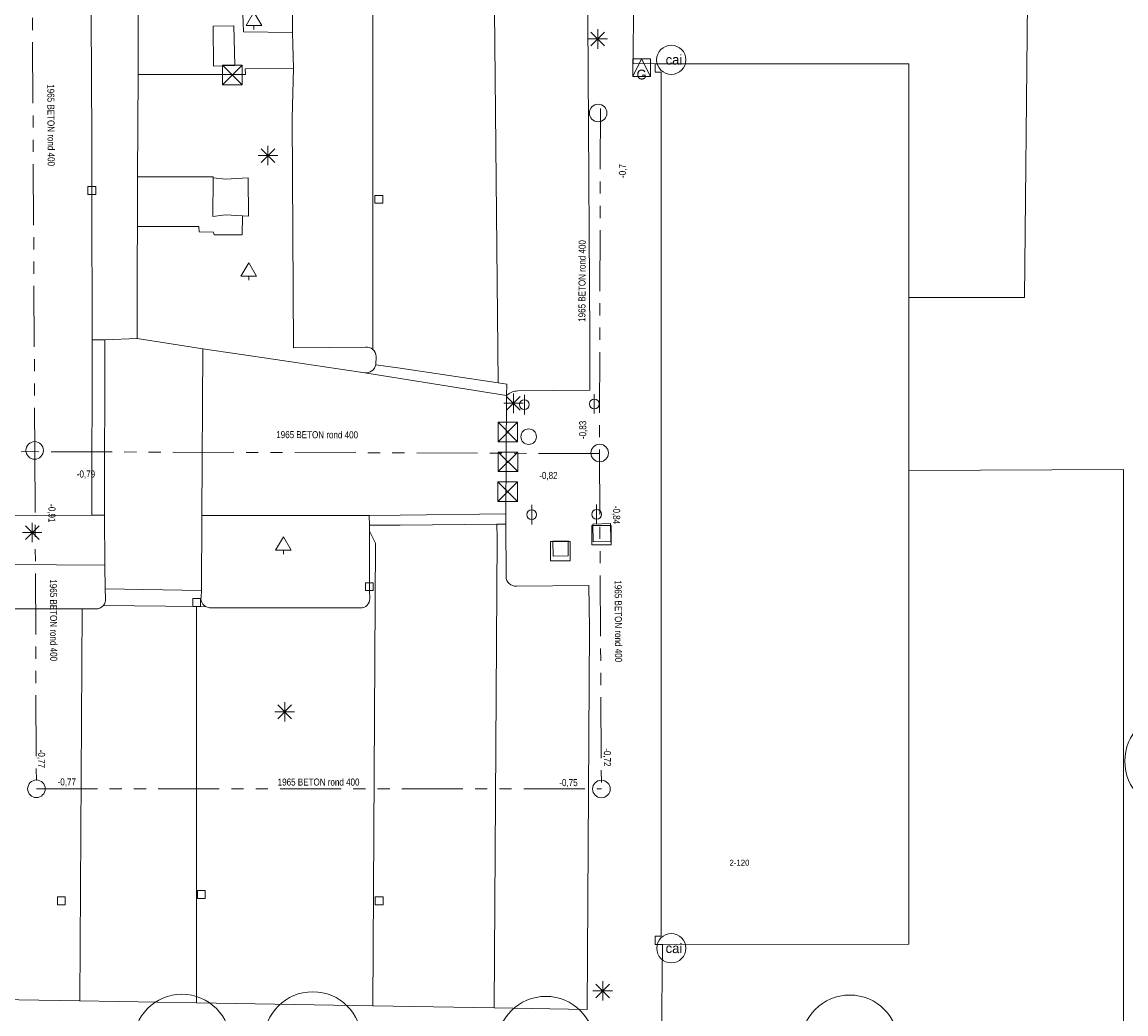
# Model space of a CAD drawing. Header units: millimetres. Extents: x 812 to 183790, y 13 to 580968.
# Tile 70 of 256: x 182480 to 182537, y 580833 to 580884. Entities that reach past the tile are written whole.
import ezdxf

# ---------------------------------------------------------------- set-up
doc = ezdxf.new("R2010")
doc.units = ezdxf.units.MM
doc.header["$LTSCALE"] = 5
doc.linetypes.add('PHANTOM2', pattern=[1.25, 0.625, -0.125, 0.125, -0.125, 0.125, -0.125])
for name, color, linetype, lineweight in [('000 BOB begin', 252, 'Continuous', 13), ('000 BOB eind', 252, 'Continuous', 13), ('000 Specificaties_S', 252, 'Continuous', 13), ('046 GEMENGD STELSEL', 252, 'PHANTOM2', 0), ('afsluitpaal', 252, 'Continuous', 9), ('beheer openbare ruimte groenbeheer', 252, 'Continuous', 9), ('beheer openbare ruimte wegbeheer', 252, 'Continuous', 9), ('boom', 252, 'Continuous', 9), ('brandkraan -put', 252, 'Continuous', 9), ('cai-kast', 252, 'Continuous', 9), ('gasput', 252, 'Continuous', 9), ('hoofdgebouw', 252, 'Continuous', 9), ('huisnummerreeks BGT', 252, 'Continuous', 9), ('inspectie- rioolput', 252, 'Continuous', 9), ('kant verharding', 252, 'Continuous', 9), ('kolk', 252, 'Continuous', 9), ('lichtmast', 252, 'Continuous', 9), ('maaiveld', 6, 'Continuous', 0)]:
    doc.layers.add(name, color=color, linetype=linetype, lineweight=lineweight)
for name, color, linetype, lineweight, true_color in [('afval apart plaats', 7, 'Continuous', 0, 0x777c00), ('fietsenrek', 7, 'Continuous', 0, 0xe17000), ('overig opstal', 1, 'Continuous', 13, 0xff0000)]:
    doc.layers.add(name, color=color, linetype=linetype, lineweight=lineweight, true_color=true_color)
doc.styles.add('Arial Narrow', font='Arial Narrow.shx')
doc.styles.add('Styledgn000', font='dgn000.shx')

# ---------------------------------------------------------------- blocks, each defined once
blk = doc.blocks.new('SKOLK7')
at = {"layer": 'kolk', "color": 251, "linetype": 'Continuous', "lineweight": 0, "true_color": 0x696969, "flags": 128}
blk.add_lwpolyline([(-0.2, 0.4), (0.2, 0.4), (0.2, 0), (-0.2, 0), (-0.2, 0.4)], dxfattribs=at)
blk = doc.blocks.new('LANTP8')
at = {"layer": 'lichtmast', "color": 251, "linetype": 'Continuous', "lineweight": 0, "true_color": 0x696969}
for p, q in [((-0.5, 0), (0.5, 0.001)), ((0.354, -0.354), (-0.354, 0.354)), ((-0.354, -0.354), (0.354, 0.354)), ((0, -0.5), (0, 0.5))]:
    blk.add_line(p, q, dxfattribs=at)
blk = doc.blocks.new('RIOOLP3')
at = {"layer": 'inspectie- rioolput', "color": 251, "linetype": 'Continuous', "lineweight": 0, "true_color": 0x696969}
blk.add_circle((0, 0), 0.9, dxfattribs=at)
blk = doc.blocks.new('HINDER11')
at = {"layer": 'afsluitpaal', "color": 251, "linetype": 'Continuous', "lineweight": 0, "true_color": 0x696969}
for p, q in [((-0.5, 0.5), (0.5, -0.5)), ((0.5, 0.5), (-0.5, -0.5))]:
    blk.add_line(p, q, dxfattribs=at)
at = {"layer": 'afsluitpaal', "color": 251, "linetype": 'Continuous', "lineweight": 0, "true_color": 0x696969, "flags": 128}
blk.add_lwpolyline([(-0.5, 0.5), (0.5, 0.5), (0.5, -0.5), (-0.5, -0.5), (-0.5, 0.5)], dxfattribs=at)
blk = doc.blocks.new('DUMMY1')
at = {"layer": 'afval apart plaats', "color": 251, "lineweight": 0, "true_color": 0x696969, "flags": 128}
blk.add_lwpolyline([(0.5, -0.5), (-0.5, -0.5), (-0.5, 0.5), (0.5, 0.5), (0.5, -0.5)], dxfattribs=at)
blk = doc.blocks.new('BOOM3')
at = {"layer": 'boom', "color": 251, "linetype": 'Continuous', "lineweight": 0, "true_color": 0x696969}
blk.add_line((0, -0.433), (0, -0.233), dxfattribs=at)
at = {"layer": 'boom', "color": 251, "linetype": 'Continuous', "lineweight": 0, "true_color": 0x696969, "flags": 128}
blk.add_lwpolyline([(-0.4, -0.233), (0, 0.467), (0.4, -0.233), (-0.4, -0.233)], dxfattribs=at)
blk = doc.blocks.new('SKOLK97')
at = {"layer": 'kolk', "color": 251, "linetype": 'Continuous', "lineweight": 0, "true_color": 0x696969, "flags": 128}
blk.add_lwpolyline([(-0.2, 0.4), (0.2, 0.4), (0.2, 0), (-0.2, 0), (-0.2, 0.4)], dxfattribs=at)
blk = doc.blocks.new('RIOOLP38')
at = {"layer": 'inspectie- rioolput', "color": 251, "linetype": 'Continuous', "lineweight": 0, "true_color": 0x696969}
blk.add_circle((0, 0), 0.9, dxfattribs=at)
blk = doc.blocks.new('LANTP42')
at = {"layer": 'lichtmast', "color": 251, "linetype": 'Continuous', "lineweight": 0, "true_color": 0x696969}
for p, q in [((-0.5, 0), (0.5, 0.001)), ((0.354, -0.354), (-0.354, 0.354)), ((-0.354, -0.354), (0.354, 0.354)), ((0, -0.5), (0, 0.5))]:
    blk.add_line(p, q, dxfattribs=at)
blk = doc.blocks.new('BOOM65')
at = {"layer": 'boom', "color": 251, "linetype": 'Continuous', "lineweight": 0, "true_color": 0x696969}
blk.add_line((0, -0.433), (0, -0.233), dxfattribs=at)
at = {"layer": 'boom', "color": 251, "linetype": 'Continuous', "lineweight": 0, "true_color": 0x696969, "flags": 128}
blk.add_lwpolyline([(-0.4, -0.233), (0, 0.467), (0.4, -0.233), (-0.4, -0.233)], dxfattribs=at)
blk = doc.blocks.new('HINDER55')
at = {"layer": 'afsluitpaal', "color": 251, "linetype": 'Continuous', "lineweight": 0, "true_color": 0x696969}
for p, q in [((-0.5, 0.5), (0.5, -0.5)), ((0.5, 0.5), (-0.5, -0.5))]:
    blk.add_line(p, q, dxfattribs=at)
at = {"layer": 'afsluitpaal', "color": 251, "linetype": 'Continuous', "lineweight": 0, "true_color": 0x696969, "flags": 128}
blk.add_lwpolyline([(-0.5, 0.5), (0.5, 0.5), (0.5, -0.5), (-0.5, -0.5), (-0.5, 0.5)], dxfattribs=at)
blk = doc.blocks.new('DUMMY6')
at = {"layer": 'afval apart plaats', "color": 251, "lineweight": 0, "true_color": 0x696969, "flags": 128}
blk.add_lwpolyline([(0.5, -0.5), (-0.5, -0.5), (-0.5, 0.5), (0.5, 0.5), (0.5, -0.5)], dxfattribs=at)
blk = doc.blocks.new('BOOM123')
at = {"layer": 'boom', "color": 251, "linetype": 'Continuous', "lineweight": 0, "true_color": 0x696969}
blk.add_line((0, -0.433), (0, -0.233), dxfattribs=at)
at = {"layer": 'boom', "color": 251, "linetype": 'Continuous', "lineweight": 0, "true_color": 0x696969, "flags": 128}
blk.add_lwpolyline([(-0.4, -0.233), (0, 0.467), (0.4, -0.233), (-0.4, -0.233)], dxfattribs=at)
blk = doc.blocks.new('BRANDK13')
at = {"layer": 'brandkraan -put', "color": 251, "linetype": 'Continuous', "lineweight": 0, "true_color": 0x696969}
blk.add_circle((0, 0), 0.4, dxfattribs=at)
blk = doc.blocks.new('RIOOLP118')
at = {"layer": 'inspectie- rioolput', "color": 251, "linetype": 'Continuous', "lineweight": 0, "true_color": 0x696969}
blk.add_circle((0, 0), 0.9, dxfattribs=at)
blk = doc.blocks.new('SKOLK406')
at = {"layer": 'kolk', "color": 251, "linetype": 'Continuous', "lineweight": 0, "true_color": 0x696969, "flags": 128}
blk.add_lwpolyline([(-0.2, 0.4), (0.2, 0.4), (0.2, 0), (-0.2, 0), (-0.2, 0.4)], dxfattribs=at)
blk = doc.blocks.new('CAITR35')
at = {"layer": 'cai-kast', "color": 251, "linetype": 'Continuous', "lineweight": 0, "true_color": 0x696969}
blk.add_circle((0.023, 0), 0.75, dxfattribs=at)
at = {"layer": 'cai-kast', "color": 251, "linetype": 'Continuous', "lineweight": 0, "true_color": 0x696969, "insert": (0.16, -0.002), "char_height": 0.5, "attachment_point": 5, "rotation": 359.4029, "line_spacing_factor": 0.8, "style": 'Styledgn000'}
blk.add_mtext('{\\C251;cai}', dxfattribs=at)
blk = doc.blocks.new('LANTP292')
at = {"layer": 'lichtmast', "color": 251, "linetype": 'Continuous', "lineweight": 0, "true_color": 0x696969}
for p, q in [((-0.5, 0), (0.5, 0.001)), ((0.354, -0.354), (-0.354, 0.354)), ((-0.354, -0.354), (0.354, 0.354)), ((0, -0.5), (0, 0.5))]:
    blk.add_line(p, q, dxfattribs=at)
blk = doc.blocks.new('SKOLK645')
at = {"layer": 'kolk', "color": 251, "linetype": 'Continuous', "lineweight": 0, "true_color": 0x696969, "flags": 128}
blk.add_lwpolyline([(-0.2, 0.4), (0.2, 0.4), (0.2, 0), (-0.2, 0), (-0.2, 0.4)], dxfattribs=at)
blk = doc.blocks.new('SKOLK669')
at = {"layer": 'kolk', "color": 251, "linetype": 'Continuous', "lineweight": 0, "true_color": 0x696969, "flags": 128}
blk.add_lwpolyline([(-0.2, 0.4), (0.2, 0.4), (0.2, 0), (-0.2, 0), (-0.2, 0.4)], dxfattribs=at)
blk = doc.blocks.new('LANTP300')
at = {"layer": 'lichtmast', "color": 251, "linetype": 'Continuous', "lineweight": 0, "true_color": 0x696969}
for p, q in [((-0.5, 0), (0.5, 0.001)), ((0.354, -0.354), (-0.354, 0.354)), ((-0.354, -0.354), (0.354, 0.354)), ((0, -0.5), (0, 0.5))]:
    blk.add_line(p, q, dxfattribs=at)
blk = doc.blocks.new('SKOLK750')
at = {"layer": 'kolk', "color": 251, "linetype": 'Continuous', "lineweight": 0, "true_color": 0x696969, "flags": 128}
blk.add_lwpolyline([(-0.2, 0.4), (0.2, 0.4), (0.2, 0), (-0.2, 0), (-0.2, 0.4)], dxfattribs=at)
blk = doc.blocks.new('SKOLK780')
at = {"layer": 'kolk', "color": 251, "linetype": 'Continuous', "lineweight": 0, "true_color": 0x696969, "flags": 128}
blk.add_lwpolyline([(-0.2, 0.4), (0.2, 0.4), (0.2, 0), (-0.2, 0), (-0.2, 0.4)], dxfattribs=at)
blk = doc.blocks.new('RIOOLP296')
at = {"layer": 'inspectie- rioolput', "color": 251, "linetype": 'Continuous', "lineweight": 0, "true_color": 0x696969}
blk.add_circle((0, 0), 0.9, dxfattribs=at)
blk = doc.blocks.new('GASPT30')
at = {"layer": 'gasput', "color": 251, "linetype": 'Continuous', "lineweight": 0, "true_color": 0x696969, "flags": 128}
for points in [[(-0.45, 0.45), (0.45, 0.45), (0.45, -0.45), (-0.45, -0.45), (-0.45, 0.45)], [(-0.45, -0.45), (0, 0.45), (0.45, -0.45)]]:
    blk.add_lwpolyline(points, dxfattribs=at)
at = {"layer": 'gasput', "color": 251, "linetype": 'Continuous', "lineweight": 0, "true_color": 0x696969, "insert": (0, -0.615), "char_height": 0.5, "attachment_point": 8, "line_spacing_factor": 0.8, "style": 'Styledgn000'}
blk.add_mtext('{\\C251;G}', dxfattribs=at)
blk = doc.blocks.new('FIETSK48')
at = {"layer": 'fietsenrek', "color": 251, "linetype": 'Continuous', "lineweight": 0, "true_color": 0x696969}
blk.add_line((0, -0.5), (0, 0.5), dxfattribs=at)
blk.add_circle((0, 0), 0.25, dxfattribs=at)
blk = doc.blocks.new('HINDER243')
at = {"layer": 'afsluitpaal', "color": 251, "linetype": 'Continuous', "lineweight": 0, "true_color": 0x696969}
for p, q in [((-0.5, 0.5), (0.5, -0.5)), ((0.5, 0.5), (-0.5, -0.5))]:
    blk.add_line(p, q, dxfattribs=at)
at = {"layer": 'afsluitpaal', "color": 251, "linetype": 'Continuous', "lineweight": 0, "true_color": 0x696969, "flags": 128}
blk.add_lwpolyline([(-0.5, 0.5), (0.5, 0.5), (0.5, -0.5), (-0.5, -0.5), (-0.5, 0.5)], dxfattribs=at)
blk = doc.blocks.new('CAITR60')
at = {"layer": 'cai-kast', "color": 251, "linetype": 'Continuous', "lineweight": 0, "true_color": 0x696969}
blk.add_circle((0.023, 0), 0.75, dxfattribs=at)
at = {"layer": 'cai-kast', "color": 251, "linetype": 'Continuous', "lineweight": 0, "true_color": 0x696969, "insert": (0.16, 0.002), "char_height": 0.5, "attachment_point": 5, "rotation": 0.5568, "line_spacing_factor": 0.8, "style": 'Styledgn000'}
blk.add_mtext('{\\C251;cai}', dxfattribs=at)
blk = doc.blocks.new('RIOOLP381')
at = {"layer": 'inspectie- rioolput', "color": 251, "linetype": 'Continuous', "lineweight": 0, "true_color": 0x696969}
blk.add_circle((0, 0), 0.9, dxfattribs=at)
blk = doc.blocks.new('LANTP430')
at = {"layer": 'lichtmast', "color": 251, "linetype": 'Continuous', "lineweight": 0, "true_color": 0x696969}
for p, q in [((-0.5, 0), (0.5, 0.001)), ((0.354, -0.354), (-0.354, 0.354)), ((-0.354, -0.354), (0.354, 0.354)), ((0, -0.5), (0, 0.5))]:
    blk.add_line(p, q, dxfattribs=at)
blk = doc.blocks.new('HINDER268')
at = {"layer": 'afsluitpaal', "color": 251, "linetype": 'Continuous', "lineweight": 0, "true_color": 0x696969}
for p, q in [((-0.5, 0.5), (0.5, -0.5)), ((0.5, 0.5), (-0.5, -0.5))]:
    blk.add_line(p, q, dxfattribs=at)
at = {"layer": 'afsluitpaal', "color": 251, "linetype": 'Continuous', "lineweight": 0, "true_color": 0x696969, "flags": 128}
blk.add_lwpolyline([(-0.5, 0.5), (0.5, 0.5), (0.5, -0.5), (-0.5, -0.5), (-0.5, 0.5)], dxfattribs=at)
blk = doc.blocks.new('FIETSK65')
at = {"layer": 'fietsenrek', "color": 251, "linetype": 'Continuous', "lineweight": 0, "true_color": 0x696969}
blk.add_line((0, -0.5), (0, 0.5), dxfattribs=at)
blk.add_circle((0, 0), 0.25, dxfattribs=at)
blk = doc.blocks.new('LANTP507')
at = {"layer": 'lichtmast', "color": 251, "linetype": 'Continuous', "lineweight": 0, "true_color": 0x696969}
for p, q in [((-0.5, 0), (0.5, 0.001)), ((0.354, -0.354), (-0.354, 0.354)), ((-0.354, -0.354), (0.354, 0.354)), ((0, -0.5), (0, 0.5))]:
    blk.add_line(p, q, dxfattribs=at)
blk = doc.blocks.new('FIETSK68')
at = {"layer": 'fietsenrek', "color": 251, "linetype": 'Continuous', "lineweight": 0, "true_color": 0x696969}
blk.add_line((0, -0.5), (0, 0.5), dxfattribs=at)
blk.add_circle((0, 0), 0.25, dxfattribs=at)
blk = doc.blocks.new('FIETSK76')
at = {"layer": 'fietsenrek', "color": 251, "linetype": 'Continuous', "lineweight": 0, "true_color": 0x696969}
blk.add_line((0, -0.5), (0, 0.5), dxfattribs=at)
blk.add_circle((0, 0), 0.25, dxfattribs=at)
blk = doc.blocks.new('S0771')
at = {"ltscale": 0.1}
h = blk.add_hatch(color=256, dxfattribs=at)
edge = h.paths.add_edge_path()
edge.add_arc((0, 0), 0.15, 0, 360)
for radius in [2.5, 0.045]:
    blk.add_circle((0, 0), radius)
blk.add_circle((0, 0), 0.15, dxfattribs=at)

msp = doc.modelspace()

# ---------------------------------------------------------------- linework, layer by layer
at = {"layer": '046 GEMENGD STELSEL', "flags": 128}
for points in [[(182480.877, 580895.359), (182481.06, 580861.856)], [(182510.068, 580879.469), (182510.019, 580861.757)], [(182436.601, 580861.675), (182481.06, 580861.856)], [(182481.06, 580861.856), (182481.139, 580844.561)], [(182510.019, 580861.757), (182481.06, 580861.856)], [(182510.019, 580861.757), (182510.118, 580844.551)], [(182481.139, 580844.561), (182510.118, 580844.551)]]:
    msp.add_lwpolyline(points, dxfattribs=at)
at = {"layer": 'beheer openbare ruimte groenbeheer', "color": 251, "lineweight": 0, "true_color": 0x696969, "flags": 128}
for points in [[(182531.979, 580884.913), (182531.811, 580869.764), (182525.888, 580869.763)], [(182525.889, 580860.883), (182536.889, 580860.935), (182536.893, 580828.123)]]:
    msp.add_lwpolyline(points, dxfattribs=at)
at = {"layer": 'beheer openbare ruimte groenbeheer', "color": 251, "lineweight": 0, "true_color": 0x696969}
msp.add_lwpolyline([(182477.208, 580856.082), (182484.649, 580856.024)], dxfattribs=at)
at = {"layer": 'beheer openbare ruimte wegbeheer', "color": 251, "lineweight": 0, "true_color": 0x696969}
for points in [[(182498.393, 580867.102), (182498.393, 580895.011)], [(182504.828, 580865.39), (182504.535, 580894.939)], [(182484.641, 580867.599), (182486.302, 580867.656)], [(182484.631, 580858.596), (182484.649, 580856.024)], [(182484.649, 580856.024), (182484.658, 580854.82)], [(182483.487, 580853.793), (182483.365, 580833.685)], [(182489.355, 580853.916), (182489.355, 580833.576)], [(182483.365, 580833.685), (182483.357, 580833.679)]]:
    msp.add_lwpolyline(points, dxfattribs=at)
at = {"layer": 'beheer openbare ruimte wegbeheer', "color": 251, "lineweight": 0, "true_color": 0x696969, "flags": 128}
for points in [[(182504.753, 580858.138), (182504.766, 580857.418), (182504.62, 580833.316)], [(182498.397, 580833.422), (182498.537, 580857.164), (182498.218, 580857.773)]]:
    msp.add_lwpolyline(points, dxfattribs=at)
at = {"layer": 'hoofdgebouw', "color": 251, "lineweight": 0, "true_color": 0x696969, "flags": 128}
for points in [[(182512.879, 580881.761), (182525.886, 580881.763), (182525.888, 580869.763)], [(182512.88, 580881.334), (182513.178, 580881.334), (182513.183, 580837.001), (182512.88, 580837)], [(182525.889, 580860.883), (182525.892, 580836.579), (182513.257, 580836.578)], [(182513.257, 580836.578), (182512.881, 580836.578), (182512.88, 580837)]]:
    msp.add_lwpolyline(points, dxfattribs=at)
at = {"layer": 'hoofdgebouw', "color": 251, "lineweight": 0, "true_color": 0x696969}
for points in [[(182512.88, 580881.334), (182512.879, 580881.761)], [(182525.888, 580869.763), (182525.889, 580860.883)]]:
    msp.add_lwpolyline(points, dxfattribs=at)
at = {"layer": 'kant verharding', "color": 251, "lineweight": 0, "true_color": 0x696969, "flags": 128}
for points in [[(182488.691, 580897.189), (182489.947, 580897.214), (182500, 580897.196), (182511.756, 580896.976), (182511.721, 580886.668), (182531.784, 580886.698), (182541.791, 580886.713), (182549.946, 580886.735), (182549.955, 580874.186), (182564.362, 580873.875), (182564.616, 580845.152), (182547.757, 580845.362), (182547.753, 580874.233), (182548.153, 580874.224), (182548.239, 580884.99), (182531.979, 580884.913), (182511.765, 580884.817), (182511.755, 580881.764), (182512.879, 580881.761)], [(182491.727, 580884.322), (182491.756, 580883.393), (182494.276, 580883.364), (182494.273, 580883.861), (182494.414, 580895.058)], [(182478.212, 580858.569), (182483.981, 580858.597), (182484.234, 580858.597), (182484.631, 580858.596), (182484.641, 580867.599), (182483.991, 580867.6), (182483.981, 580875.056), (182483.983, 580877.907), (182483.914, 580890.476)], [(182494.276, 580883.364), (182494.331, 580881.534), (182491.842, 580881.496), (182491.855, 580881.205), (182486.359, 580881.212), (182486.35, 580884.338)], [(182486.323, 580875.963), (182486.359, 580881.212)], [(182490.197, 580875.902), (182490.197, 580875.954), (182486.323, 580875.963), (182486.322, 580873.401)], [(182483.981, 580858.597), (182483.991, 580867.6)], [(182489.675, 580867.127), (182489.63, 580858.586)], [(182505.222, 580858.671), (182505.224, 580858.142)], [(182498.21, 580858.583), (182498.218, 580858.077)], [(182505.757, 580854.96), (182509.481, 580854.991), (182509.505, 580852.786), (182509.391, 580833.235), (182504.62, 580833.316), (182498.397, 580833.422), (182489.355, 580833.576), (182483.357, 580833.679), (182478.129, 580833.768)], [(182513.206, 580831.602), (182513.257, 580836.578)]]:
    msp.add_lwpolyline(points, dxfattribs=at)
for points in [[(182509.347, 580894.882), (182509.529, 580867.712), (182509.532, 580865.005), (182505.83, 580864.971, 0.187843), (182505.256, 580864.745), (182499.8, 580865.617), (182497.982, 580865.908), (182493.41, 580866.579), (182489.675, 580867.127), (182486.302, 580867.656), (182486.307, 580871.549), (182486.322, 580873.401), (182489.47, 580873.413), (182489.483, 580873.134), (182490.221, 580873.114), (182490.262, 580872.979), (182491.688, 580872.976), (182491.714, 580873.949)], [(182484.582, 580853.971, 0.201602), (182484.678, 580854.329), (182484.658, 580854.82), (182489.598, 580854.728), (182489.63, 580858.586), (182498.21, 580858.583), (182499.8, 580858.603), (182505.222, 580858.671), (182505.256, 580864.745), (182505.259, 580865.326), (182504.828, 580865.39), (182499.8, 580866.133), (182498.541, 580866.319), (182498.558, 580866.741, 0.212724), (182498.393, 580867.102, 0.213394), (182498.014, 580867.221), (182494.318, 580867.188), (182494.257, 580878.959), (182494.331, 580881.534)], [(182497.982, 580865.908, 0.406168), (182498.541, 580866.319)], [(182478.187, 580853.797), (182483.487, 580853.793), (182484.172, 580853.792, 0.252143), (182484.582, 580853.971), (182489.355, 580853.916), (182489.864, 580853.889), (182489.956, 580853.858), (182490.016, 580853.849), (182497.751, 580853.837, 0.447991), (182498.235, 580854.324), (182498.215, 580854.73), (182498.218, 580857.773), (182498.218, 580858.077), (182499.8, 580858.092), (182504.753, 580858.138), (182505.224, 580858.142), (182505.231, 580855.451, 0.453333), (182505.757, 580854.96)], [(182489.598, 580854.728), (182489.584, 580854.392, 0.341319), (182489.864, 580853.889)]]:
    msp.add_lwpolyline(points, format="xyb", dxfattribs=at)
at = {"layer": 'maaiveld', "color": 251, "lineweight": 0, "true_color": 0x696969, "flags": 128}
for points in [[(182509.695, 580857.233), (182509.674, 580858.142), (182510.583, 580858.163), (182510.604, 580857.254)], [(182507.637, 580856.497), (182507.63, 580857.272), (182508.405, 580857.279), (182508.412, 580856.504)]]:
    msp.add_lwpolyline(points, dxfattribs=at)
at = {"layer": 'maaiveld', "color": 251, "lineweight": 0, "true_color": 0x696969}
for points in [[(182510.604, 580857.254), (182509.695, 580857.233)], [(182508.412, 580856.504), (182507.637, 580856.497)]]:
    msp.add_lwpolyline(points, dxfattribs=at)
at = {"layer": 'overig opstal', "color": 251, "lineweight": 0, "true_color": 0x696969, "flags": 128}
for points in [[(182490.222, 580881.641), (182490.199, 580883.69), (182491.261, 580883.699), (182491.313, 580881.663)], [(182491.714, 580873.949), (182490.842, 580874.003), (182490.192, 580873.93), (182490.197, 580875.902)], [(182490.197, 580875.902), (182490.837, 580875.831), (182492.005, 580875.914), (182492.011, 580873.931)]]:
    msp.add_lwpolyline(points, dxfattribs=at)
at = {"layer": 'overig opstal', "color": 251, "lineweight": 0, "true_color": 0x696969}
for points in [[(182491.313, 580881.663), (182490.222, 580881.641)], [(182492.011, 580873.931), (182491.714, 580873.949)]]:
    msp.add_lwpolyline(points, dxfattribs=at)

# ---------------------------------------------------------------- block references
at = {"color": 251, "linetype": 'Continuous', "lineweight": 0, "true_color": 0x696969}
for name, p in [('BOOM3', (182492.298, 580883.947)), ('LANTP8', (182509.929, 580883.03)), ('CAITR60', (182513.679, 580881.961)), ('GASPT30', (182512.179, 580881.561)), ('HINDER11', (182491.192, 580881.18)), ('LANTP42', (182493.014, 580877.047)), ('SKOLK406', (182483.981, 580875.056)), ('SKOLK669', (182498.703, 580874.598)), ('BOOM123', (182492.029, 580871.085)), ('LANTP292', (182505.605, 580864.336)), ('FIETSK65', (182506.166, 580864.268)), ('FIETSK76', (182509.75, 580864.307)), ('HINDER268', (182505.322, 580862.865)), ('BRANDK13', (182506.386, 580862.625)), ('HINDER55', (182505.329, 580861.336)), ('HINDER243', (182505.308, 580859.807)), ('FIETSK48', (182506.544, 580858.624)), ('FIETSK68', (182509.872, 580858.637)), ('LANTP430', (182480.925, 580857.705)), ('BOOM65', (182493.807, 580857.027)), ('SKOLK97', (182498.215, 580854.73)), ('SKOLK645', (182489.355, 580853.916)), ('LANTP300', (182493.873, 580848.506)), ('SKOLK780', (182482.416, 580838.609)), ('SKOLK7', (182489.6, 580838.935)), ('SKOLK750', (182498.718, 580838.607)), ('CAITR35', (182513.681, 580836.378)), ('LANTP507', (182510.184, 580834.189))]:
    msp.add_blockref(name, p, dxfattribs=at)
at = {"linetype": 'Continuous', "lineweight": 0, "xscale": 0.5, "yscale": 0.5}
for name, p in [('RIOOLP3', (182509.95, 580879.23)), ('RIOOLP296', (182481.05, 580861.92)), ('RIOOLP118', (182510.03, 580861.79)), ('RIOOLP38', (182510.118, 580844.551))]:
    msp.add_blockref(name, p, dxfattribs=at)
at = {"color": 251, "lineweight": 0, "true_color": 0x696969}
for name, p in [('DUMMY1', (182510.126, 580857.568)), ('DUMMY6', (182508.011, 580856.754))]:
    msp.add_blockref(name, p, dxfattribs=at)
at = {"linetype": 'Continuous', "lineweight": 0, "xscale": 0.5, "yscale": 0.5, "zscale": 0.5}
msp.add_blockref('RIOOLP381', (182481.14, 580844.56), dxfattribs=at)
at = {"layer": 'boom', "linetype": 'Continuous', "lineweight": 13}
for p in [(182539.462, 580845.973), (182488.604, 580831.513), (182495.315, 580831.645), (182507.268, 580831.409), (182522.857, 580831.475)]:
    msp.add_blockref('S0771', p, dxfattribs=at)

# ---------------------------------------------------------------- texts
at = {"layer": '000 BOB begin', "char_height": 0.36, "attachment_point": 5, "line_spacing_factor": 0.6, "style": 'Arial Narrow'}
for s, insert, rotation in [('-0,7', (182511.229, 580876.255), 89.9544), ('-0,91', (182481.903, 580858.694), 270.0456), ('-0,84', (182510.865, 580858.606), 270.0456)]:
    msp.add_mtext(s, dxfattribs=dict(at, insert=insert, rotation=rotation))
for s, insert in [('-0,82', (182507.399, 580860.603)), ('-0,77', (182482.698, 580844.878))]:
    msp.add_mtext(s, dxfattribs=dict(at, insert=insert))
at = {"layer": '000 BOB eind', "char_height": 0.36, "attachment_point": 5, "line_spacing_factor": 0.6, "style": 'Arial Narrow'}
for s, insert, rotation in [('-0,83', (182509.192, 580862.971), 89.9544), ('-0,77', (182481.371, 580846.093), 270.0456), ('-0,72', (182510.391, 580846.17), 270.0456)]:
    msp.add_mtext(s, dxfattribs=dict(at, insert=insert, rotation=rotation))
for s, insert in [('-0,79', (182483.68, 580860.677)), ('-0,75', (182508.428, 580844.843))]:
    msp.add_mtext(s, dxfattribs=dict(at, insert=insert))
at = {"layer": '000 Specificaties_S', "char_height": 0.36, "attachment_point": 5, "line_spacing_factor": 0.6, "style": 'Arial Narrow'}
for insert, rotation in [((182481.885, 580878.608), 270.313), ((182509.127, 580870.614), 89.8415), ((182495.539, 580862.723), 359.8041), ((182482.016, 580853.209), 270.2617), ((182510.985, 580853.154), 270.3297), ((182495.613, 580844.902), 359.9802)]:
    msp.add_mtext('1965 BETON rond 400', dxfattribs=dict(at, insert=insert, rotation=rotation))
at = {"layer": 'huisnummerreeks BGT', "color": 251, "linetype": 'Continuous', "lineweight": 0, "true_color": 0x696969, "insert": (182517.199, 580840.764), "char_height": 0.3, "attachment_point": 5, "line_spacing_factor": 0.8, "style": 'Styledgn000'}
msp.add_mtext('{\\C251;2-120}', dxfattribs=at)

doc.saveas('drawing.dxf')
